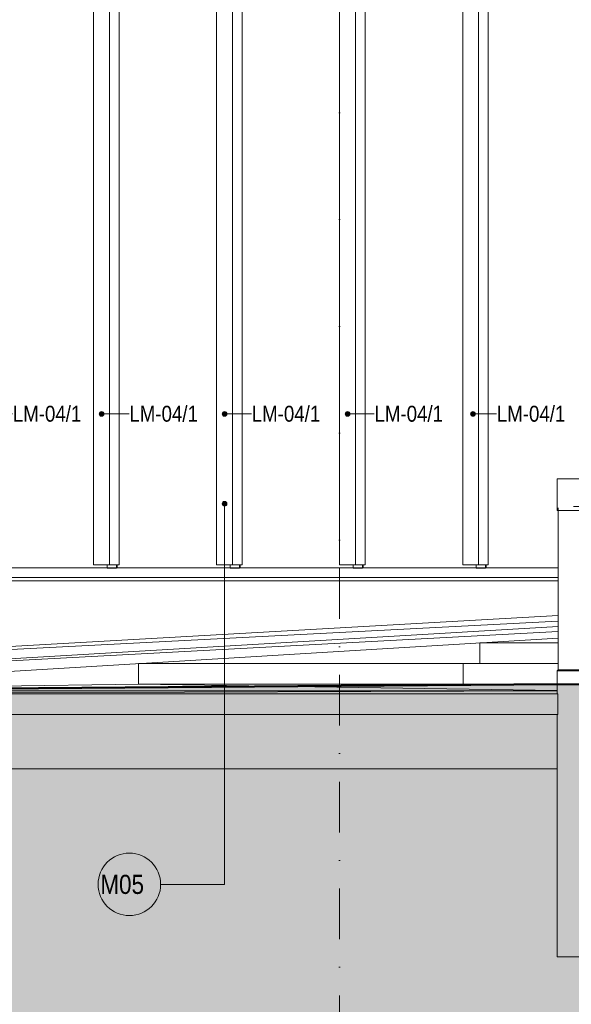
# Model space of a CAD drawing. Header units: millimetres. Extents: x -65 to 137875, y -1905 to 36930.
# Tile 20 of 151: x 28165 to 31629, y 9683 to 15863. Entities that reach past the tile are written whole.
import ezdxf
from ezdxf.enums import TextEntityAlignment as Align

# ---------------------------------------------------------------- set-up
doc = ezdxf.new("R2010")
doc.units = ezdxf.units.MM
doc.header["$MEASUREMENT"] = 0
doc.linetypes.add('Hidden Line', pattern=[317.5, 211.666667, -105.833333])
doc.linetypes.add('Punkt katkend', pattern=[670.277762, 317.5, -176.388889, 0, -176.388874])
for name, color, linetype in [('00 2D joon.AR', 7, 'Continuous'), ('00 Silt KLF.AR', 7, 'Continuous'), ('00 Silt sein.AR', 7, 'Continuous'), ('00 Teljed.AR', 7, 'Continuous'), ('1153 Tugimüürid.AS', 7, 'Continuous'), ('1232 Välisseinad.AR', 7, 'Continuous'), ('1245 Klaasfassaadid.AR', 7, 'Continuous'), ('1247 Lamellid.AR', 7, 'Continuous'), ('1253 Välistrepid ja -tasandid.AR', 7, 'Continuous')]:
    doc.layers.add(name, color=color, linetype=linetype)
doc.styles.add('GENERATED_STYLE_4', font='txt', dxfattribs={"width": 0.84})
doc.styles.add('GENERATED_STYLE_6', font='txt')

# ---------------------------------------------------------------- blocks, each defined once
blk = doc.blocks.new('Section Element_88_2', base_point=(-56954.2, 12361.4))
at = {"layer": '1247 Lamellid.AR', "color": 7, "linetype": 'Continuous', "lineweight": 13}
for p, q in [((28724.9, 17290.4), (28629.3, 17264.9)), ((28629.3, 12441.4), (28629.3, 17264.9)), ((28724.9, 17290.4), (28728.3, 17290.4)), ((28728.3, 17290.4), (28789.6, 17290.4)), ((28728.3, 12441.4), (28728.3, 17290.4)), ((28789.6, 12441.4), (28789.6, 17290.4)), ((28629.3, 12441.4), (28728.3, 12441.4)), ((28728.3, 12441.4), (28789.6, 12441.4))]:
    blk.add_line(p, q, dxfattribs=at)
blk = doc.blocks.new('Section Element_89_2', base_point=(-56954.2, 12361.4))
at = {"layer": '1247 Lamellid.AR', "color": 7, "linetype": 'Continuous', "lineweight": 13}
for p, q in [((29500, 17497.4), (29477.3, 17491.3)), ((29500, 17497.4), (29500.8, 17497.4)), ((29500.8, 17497.4), (29562, 17497.4)), ((29500.8, 12441.4), (29500.8, 17497.4)), ((29562, 12441.4), (29562, 17497.4)), ((29401.7, 12441.4), (29401.7, 17441.4)), ((29401.7, 12441.4), (29500.8, 12441.4)), ((29500.8, 12441.4), (29562, 12441.4))]:
    blk.add_line(p, q, dxfattribs=at)
blk = doc.blocks.new('Section Element_90_2', base_point=(-56954.2, 12361.4))
at = {"layer": '1247 Lamellid.AR', "color": 7, "linetype": 'Continuous', "lineweight": 13}
for p, q in [((30271.4, 17703.4), (30174.1, 17677.4)), ((30174.1, 12441.4), (30174.1, 17677.4)), ((30271.4, 17703.4), (30273.2, 17703.4)), ((30273.2, 17703.4), (30334.4, 17703.4)), ((30273.2, 12441.4), (30273.2, 17703.4)), ((30334.4, 12441.4), (30334.4, 17703.4)), ((30174.1, 12441.4), (30273.2, 12441.4)), ((30273.2, 12441.4), (30334.4, 12441.4))]:
    blk.add_line(p, q, dxfattribs=at)
blk = doc.blocks.new('Section Element_91_2', base_point=(-56954.2, 12361.4))
at = {"layer": '1247 Lamellid.AR', "color": 7, "linetype": 'Continuous', "lineweight": 13}
for p, q in [((31042.8, 17909.4), (31021.4, 17903.7)), ((31042.8, 17909.4), (31045.6, 17909.4)), ((31045.6, 17909.4), (31106.8, 17909.4)), ((31045.6, 12441.4), (31045.6, 17909.4)), ((31106.8, 12441.4), (31106.8, 17909.4)), ((30946.6, 12441.4), (30946.6, 17851.4)), ((30946.6, 12441.4), (31045.6, 12441.4)), ((31045.6, 12441.4), (31106.8, 12441.4))]:
    blk.add_line(p, q, dxfattribs=at)
blk = doc.blocks.new('Section Element_188_2', base_point=(-56954.2, 12361.4))
at = {"layer": '1245 Klaasfassaadid.AR', "color": 7, "linetype": 'Continuous', "lineweight": 13}
for p, q in [((28001, 12421.4), (27971.3, 12421.4)), ((28743.7, 12361.4), (27971.3, 12361.4)), ((28714, 12421.4), (28001, 12421.4)), ((28743.7, 12421.4), (28714, 12421.4))]:
    blk.add_line(p, q, dxfattribs=at)
blk = doc.blocks.new('Section Element_189_2', base_point=(-56954.2, 12361.4))
at = {"layer": '1245 Klaasfassaadid.AR', "color": 7, "linetype": 'Continuous', "lineweight": 13}
for p, q in [((28773.4, 12421.4), (28743.7, 12421.4)), ((29516.1, 12361.4), (28743.7, 12361.4)), ((29486.4, 12421.4), (28773.4, 12421.4)), ((29516.1, 12421.4), (29486.4, 12421.4))]:
    blk.add_line(p, q, dxfattribs=at)
blk = doc.blocks.new('Section Element_190_2', base_point=(-56954.2, 12361.4))
at = {"layer": '1245 Klaasfassaadid.AR', "color": 7, "linetype": 'Continuous', "lineweight": 13}
for p, q in [((29545.8, 12421.4), (29516.1, 12421.4)), ((30288.5, 12361.4), (29516.1, 12361.4)), ((30258.8, 12421.4), (29545.8, 12421.4)), ((30288.5, 12421.4), (30258.8, 12421.4))]:
    blk.add_line(p, q, dxfattribs=at)
blk = doc.blocks.new('Section Element_191_2', base_point=(-56954.2, 12361.4))
at = {"layer": '1245 Klaasfassaadid.AR', "color": 7, "linetype": 'Continuous', "lineweight": 13}
for p, q in [((30318.2, 12421.4), (30288.5, 12421.4)), ((31060.9, 12361.4), (30288.5, 12361.4)), ((31031.2, 12421.4), (30318.2, 12421.4)), ((31060.9, 12421.4), (31031.2, 12421.4))]:
    blk.add_line(p, q, dxfattribs=at)
blk = doc.blocks.new('Section Element_732_2', base_point=(-56954.2, 12361.4))
at = {"layer": '1245 Klaasfassaadid.AR', "color": 7, "linetype": 'Continuous', "lineweight": 13}
for p, q in [((31090.6, 12421.4), (31060.9, 12421.4)), ((31545.5, 12361.4), (31060.9, 12361.4)), ((31545.5, 12421.4), (31090.6, 12421.4))]:
    blk.add_line(p, q, dxfattribs=at)
blk = doc.blocks.new('Section Element_965_2', base_point=(-56954.2, 12361.4))
at = {"layer": '1232 Välisseinad.AR', "color": 7, "linetype": 'Continuous', "lineweight": 13}
blk.add_line((31540.2, 11161.4), (23952.4, 11161.4), dxfattribs=at)
blk = doc.blocks.new('Section Element_1177_2', base_point=(-56954.2, 12361.4))
at = {"layer": '1153 Tugimüürid.AS', "color": 7, "linetype": 'Continuous', "lineweight": 13}
for p, q in [((31540.2, 12981.4), (54709.5, 12981.4)), ((31540.2, 12981.4), (31540.2, 12781.4)), ((31540.2, 12781.4), (54709.5, 12781.4)), ((31545.5, 12781.4), (31545.5, 11781.4)), ((31545.5, 11781.4), (31540.2, 11776.6)), ((31540.2, 11776.6), (31540.2, 11631.5)), ((31540.2, 11776.6), (54709.5, 11776.6)), ((31545.5, 11781.4), (54709.5, 11781.4)), ((31540.2, 11501.4), (31540.2, 9981.4)), ((31540.2, 9981.4), (54519.4, 9981.4))]:
    blk.add_line(p, q, dxfattribs=at)
blk = doc.blocks.new('Section Element_1999_2', base_point=(-56954.2, 12361.4))
at = {"layer": '1253 Välistrepid ja -tasandid.AR', "color": 9, "linetype": 'Continuous', "lineweight": 13, "true_color": 0xbfc0be}
blk.add_line((31545.5, 12341.4), (23562.2, 12341.4), dxfattribs=at)
blk = doc.blocks.new('Section Element_2000_2', base_point=(-56954.2, 12361.4))
at = {"layer": '1253 Välistrepid ja -tasandid.AR', "color": 9, "linetype": 'Continuous', "lineweight": 13, "true_color": 0xbfc0be}
for p, q in [((31545.5, 12122.3), (24069.3, 11701.4)), ((24069.3, 11701.4), (31545.5, 12087.6))]:
    blk.add_line(p, q, dxfattribs=at)
blk = doc.blocks.new('Section Element_2002_2', base_point=(-56954.2, 12361.4))
at = {"layer": '1253 Välistrepid ja -tasandid.AR', "color": 9, "linetype": 'Continuous', "lineweight": 13, "true_color": 0xbfc0be}
for p, q in [((31540.2, 11651.3), (26082, 11631.4)), ((26082, 11501.4), (26082, 11631.4)), ((26082, 11631.4), (31544, 11631.4)), ((31544, 11631.4), (31544, 11501.4)), ((26082, 11501.4), (31544, 11501.4))]:
    blk.add_line(p, q, dxfattribs=at)
blk = doc.blocks.new('Section Element_2004_2', base_point=(-56954.2, 12361.4))
at = {"layer": '1253 Välistrepid ja -tasandid.AR', "color": 9, "linetype": 'Continuous', "lineweight": 13, "true_color": 0xbfc0be}
for p, q in [((31545.5, 12053.9), (25093.2, 11676.4)), ((25093.2, 11676.4), (31545.5, 12022.9)), ((26110.4, 11651.4), (31545.5, 11981.3)), ((31052.9, 11821.4), (31055.2, 11821.6)), ((28911, 11691.4), (28911.6, 11691.5))]:
    blk.add_line(p, q, dxfattribs=at)
blk = doc.blocks.new('Section Element_2006_2', base_point=(-56954.2, 12361.4))
at = {"layer": '1253 Välistrepid ja -tasandid.AR', "color": 9, "linetype": 'Continuous', "lineweight": 13, "true_color": 0xbfc0be}
for p, q in [((28911.6, 11691.5), (28911.6, 11821.4)), ((30949.6, 11821.4), (28911.6, 11821.4)), ((30949.6, 11691.4), (30949.6, 11821.4)), ((31545.5, 11821.4), (30949.6, 11821.4))]:
    blk.add_line(p, q, dxfattribs=at)
blk = doc.blocks.new('Section Element_2007_2', base_point=(-56954.2, 12361.4))
at = {"layer": '1253 Välistrepid ja -tasandid.AR', "color": 9, "linetype": 'Continuous', "lineweight": 13, "true_color": 0xbfc0be}
for p, q in [((31055.2, 11821.6), (31055.2, 11951.4)), ((31545.5, 11951.4), (31055.2, 11951.4)), ((31055.2, 11821.4), (31055.2, 11821.6))]:
    blk.add_line(p, q, dxfattribs=at)
blk = doc.blocks.new('Section Element_2008_2', base_point=(-56954.2, 12361.4))
at = {"layer": '1253 Välistrepid ja -tasandid.AR', "color": 9, "linetype": 'Continuous', "lineweight": 13, "true_color": 0xbfc0be}
for p, q in [((28911, 11691.4), (26110.3, 11651.4)), ((28911.6, 11691.4), (28911, 11691.4)), ((31540.2, 11691.4), (28911.6, 11691.4)), ((28911.6, 11691.4), (31540.2, 11651.8)), ((26082, 11631.4), (26082, 11631.4)), ((31540.2, 11651.4), (26110.3, 11651.4))]:
    blk.add_line(p, q, dxfattribs=at)
blk = doc.blocks.new('Section Element_2070_2', base_point=(-56954.2, 12361.4))
at = {"layer": '1245 Klaasfassaadid.AR', "color": 7, "linetype": 'Continuous', "lineweight": 13}
for p, q in [((31031.2, 12421.4), (31031.2, 12441.4)), ((31090.6, 12419.9), (31090.6, 12441.4)), ((31093.2, 12421.4), (31093.2, 12441.4)), ((31031.2, 12419.9), (31031.2, 12421.4)), ((31090.6, 12419.9), (31031.2, 12419.9))]:
    blk.add_line(p, q, dxfattribs=at)
blk = doc.blocks.new('Section Element_2071_2', base_point=(-56954.2, 12361.4))
at = {"layer": '1245 Klaasfassaadid.AR', "color": 7, "linetype": 'Continuous', "lineweight": 13}
for p, q in [((30258.8, 12421.4), (30258.8, 12441.4)), ((30318.2, 12419.9), (30318.2, 12441.4)), ((30320.8, 12421.4), (30320.8, 12441.4)), ((30258.8, 12419.9), (30258.8, 12421.4)), ((30318.2, 12419.9), (30258.8, 12419.9))]:
    blk.add_line(p, q, dxfattribs=at)
blk = doc.blocks.new('Section Element_2072_2', base_point=(-56954.2, 12361.4))
at = {"layer": '1245 Klaasfassaadid.AR', "color": 7, "linetype": 'Continuous', "lineweight": 13}
for p, q in [((29486.4, 12421.4), (29486.4, 12441.4)), ((29545.8, 12419.9), (29545.8, 12441.4)), ((29548.4, 12421.4), (29548.4, 12441.4)), ((29486.4, 12419.9), (29486.4, 12421.4)), ((29545.8, 12419.9), (29486.4, 12419.9))]:
    blk.add_line(p, q, dxfattribs=at)
blk = doc.blocks.new('Section Element_2073_2', base_point=(-56954.2, 12361.4))
at = {"layer": '1245 Klaasfassaadid.AR', "color": 7, "linetype": 'Continuous', "lineweight": 13}
for p, q in [((28714, 12421.4), (28714, 12441.4)), ((28773.4, 12419.9), (28773.4, 12441.4)), ((28776, 12421.4), (28776, 12441.4)), ((28714, 12419.9), (28714, 12421.4)), ((28773.4, 12419.9), (28714, 12419.9))]:
    blk.add_line(p, q, dxfattribs=at)
blk = doc.blocks.new('Label_9_2', base_point=(27906.1, 13388.4))
at = {"layer": '00 Silt KLF.AR', "linetype": 'Continuous', "lineweight": 13}
blk.add_hatch(color=5, dxfattribs=at).paths.add_polyline_path([(27891.1, 13388.4), (27892.2, 13382.6), (27895.5, 13377.8), (27900.3, 13374.5), (27906.1, 13373.4), (27911.8, 13374.5), (27916.7, 13377.8), (27919.9, 13382.6), (27921.1, 13388.4), (27919.9, 13394.1), (27916.7, 13399), (27911.8, 13402.2), (27906.1, 13403.4), (27900.3, 13402.2), (27895.5, 13399), (27892.2, 13394.1)])
at = {"layer": '00 Silt KLF.AR', "color": 5, "linetype": 'Continuous', "lineweight": 13}
for p, q in [((27921.1, 13388.4), (28022.6, 13388.4)), ((28022.6, 13388.4), (28119.6, 13388.4))]:
    blk.add_line(p, q, dxfattribs=at)
blk.add_circle((27906.1, 13388.4), 15, dxfattribs=at)
at = {"layer": '00 Silt KLF.AR', "color": 5, "lineweight": 13, "insert": (28358.1, 13439.7), "char_height": 100, "attachment_point": 2, "style": 'GENERATED_STYLE_4'}
blk.add_mtext('\\A1;{\\pqc;\\pt0,176000;\\fArial|b0|i0|c0|p34;LM-04/1\\fArial|b0|i0|c0|p34;\\A1{\\H.66x;\\S^  ;}\\fArial|b0|i0|c0|p34;\\fArial|b0|i0|c0|p34;\\A1{\\H.66x;\\S^  ;}\\fArial|b0|i0|c0|p34; \\fArial|b0|i0|c0|p34;\\fArial|b0|i0|c0|p34;\\fArial|b0|i0|c0|p34;\\fArial|b0|i0|c0|p34;\\fArial|b0|i0|c0|p34;\\fArial|b0|i0|c0|p34;\\fArial|b0|i0|c0|p34;\\fArial|b0|i0|c0|p34;\\fArial|b0|i0|c0|p34;\\fArial|b0|i0|c0|p34;\\fArial|b0|i0|c0|p34;\\fArial|b0|i0|c0|p34;\\fArial|b0|i0|c0|p34;\\fArial|b0|i0|c0|p34;\\fArial|b0|i0|c0|p34;\\fArial|b0|i0|c0|p34;\\fArial|b0|i0|c0|p34;\\fArial|b0|i0|c0|p34;\\fArial|b0|i0|c0|p34;\\fArial|b0|i0|c0|p34;\\fArial|b0|i0|c0|p34;\\fArial|b0|i0|c0|p34;\\fArial|b0|i0|c0|p34;\\fArial|b0|i0|c0|p34;\\fArial|b0|i0|c0|p34;\\fArial|b0|i0|c0|p34;\\fArial|b0|i0|c0|p34;\\fArial|b0|i0|c0|p34;\\fArial|b0|i0|c0|p34;\\fArial|b0|i0|c0|p34;\\fArial|b0|i0|c0|p34;\\fArial|b0|i0|c0|p34;\\fArial|b0|i0|c0|p34;\\fArial|b0|i0|c0|p34;\\fArial|b0|i0|c0|p34;\\fArial|b0|i0|c0|p34;\\fArial|b0|i0|c0|p34;\\fArial|b0|i0|c0|p34;\\fArial|b0|i0|c0|p34;\\fArial|b0|i0|c0|p34;\\fArial|b0|i0|c0|p34;\\fArial|b0|i0|c0|p34;\\fArial|b0|i0|c0|p34;}', dxfattribs=at)
blk = doc.blocks.new('Label_10_2', base_point=(28678.8, 13388.4))
at = {"layer": '00 Silt KLF.AR', "linetype": 'Continuous', "lineweight": 13}
blk.add_hatch(color=5, dxfattribs=at).paths.add_polyline_path([(28663.8, 13388.4), (28665, 13382.6), (28668.2, 13377.8), (28673.1, 13374.5), (28678.8, 13373.4), (28684.6, 13374.5), (28689.4, 13377.8), (28692.7, 13382.6), (28693.8, 13388.4), (28692.7, 13394.1), (28689.4, 13399), (28684.6, 13402.2), (28678.8, 13403.4), (28673.1, 13402.2), (28668.2, 13399), (28665, 13394.1)])
at = {"layer": '00 Silt KLF.AR', "color": 5, "linetype": 'Continuous', "lineweight": 13}
for p, q in [((28693.8, 13388.4), (28770.1, 13388.4)), ((28770.1, 13388.4), (28851.8, 13388.4))]:
    blk.add_line(p, q, dxfattribs=at)
blk.add_circle((28678.8, 13388.4), 15, dxfattribs=at)
at = {"layer": '00 Silt KLF.AR', "color": 5, "lineweight": 13, "insert": (29090.3, 13439.7), "char_height": 100, "attachment_point": 2, "style": 'GENERATED_STYLE_4'}
blk.add_mtext('\\A1;{\\pqc;\\pt0,176000;\\fArial|b0|i0|c0|p34;LM-04/1\\fArial|b0|i0|c0|p34;\\A1{\\H.66x;\\S^  ;}\\fArial|b0|i0|c0|p34;\\fArial|b0|i0|c0|p34;\\A1{\\H.66x;\\S^  ;}\\fArial|b0|i0|c0|p34; \\fArial|b0|i0|c0|p34;\\fArial|b0|i0|c0|p34;\\fArial|b0|i0|c0|p34;\\fArial|b0|i0|c0|p34;\\fArial|b0|i0|c0|p34;\\fArial|b0|i0|c0|p34;\\fArial|b0|i0|c0|p34;\\fArial|b0|i0|c0|p34;\\fArial|b0|i0|c0|p34;\\fArial|b0|i0|c0|p34;\\fArial|b0|i0|c0|p34;\\fArial|b0|i0|c0|p34;\\fArial|b0|i0|c0|p34;\\fArial|b0|i0|c0|p34;\\fArial|b0|i0|c0|p34;\\fArial|b0|i0|c0|p34;\\fArial|b0|i0|c0|p34;\\fArial|b0|i0|c0|p34;\\fArial|b0|i0|c0|p34;\\fArial|b0|i0|c0|p34;\\fArial|b0|i0|c0|p34;\\fArial|b0|i0|c0|p34;\\fArial|b0|i0|c0|p34;\\fArial|b0|i0|c0|p34;\\fArial|b0|i0|c0|p34;\\fArial|b0|i0|c0|p34;\\fArial|b0|i0|c0|p34;\\fArial|b0|i0|c0|p34;\\fArial|b0|i0|c0|p34;\\fArial|b0|i0|c0|p34;\\fArial|b0|i0|c0|p34;\\fArial|b0|i0|c0|p34;\\fArial|b0|i0|c0|p34;\\fArial|b0|i0|c0|p34;\\fArial|b0|i0|c0|p34;\\fArial|b0|i0|c0|p34;\\fArial|b0|i0|c0|p34;\\fArial|b0|i0|c0|p34;\\fArial|b0|i0|c0|p34;\\fArial|b0|i0|c0|p34;\\fArial|b0|i0|c0|p34;\\fArial|b0|i0|c0|p34;\\fArial|b0|i0|c0|p34;}', dxfattribs=at)
blk = doc.blocks.new('Label_11_2', base_point=(29451.2, 13388.4))
at = {"layer": '00 Silt KLF.AR', "linetype": 'Continuous', "lineweight": 13}
blk.add_hatch(color=5, dxfattribs=at).paths.add_polyline_path([(29436.2, 13388.4), (29437.4, 13382.6), (29440.6, 13377.8), (29445.5, 13374.5), (29451.2, 13373.4), (29457, 13374.5), (29461.8, 13377.8), (29465.1, 13382.6), (29466.2, 13388.4), (29465.1, 13394.1), (29461.8, 13399), (29457, 13402.2), (29451.2, 13403.4), (29445.5, 13402.2), (29440.6, 13399), (29437.4, 13394.1)])
at = {"layer": '00 Silt KLF.AR', "color": 5, "linetype": 'Continuous', "lineweight": 13}
for p, q in [((29466.2, 13388.4), (29522.6, 13388.4)), ((29522.6, 13388.4), (29620.1, 13388.4))]:
    blk.add_line(p, q, dxfattribs=at)
blk.add_circle((29451.2, 13388.4), 15, dxfattribs=at)
at = {"layer": '00 Silt KLF.AR', "color": 5, "lineweight": 13, "insert": (29858.5, 13439.7), "char_height": 100, "attachment_point": 2, "style": 'GENERATED_STYLE_4'}
blk.add_mtext('\\A1;{\\pqc;\\pt0,176000;\\fArial|b0|i0|c0|p34;LM-04/1\\fArial|b0|i0|c0|p34;\\A1{\\H.66x;\\S^  ;}\\fArial|b0|i0|c0|p34;\\fArial|b0|i0|c0|p34;\\A1{\\H.66x;\\S^  ;}\\fArial|b0|i0|c0|p34; \\fArial|b0|i0|c0|p34;\\fArial|b0|i0|c0|p34;\\fArial|b0|i0|c0|p34;\\fArial|b0|i0|c0|p34;\\fArial|b0|i0|c0|p34;\\fArial|b0|i0|c0|p34;\\fArial|b0|i0|c0|p34;\\fArial|b0|i0|c0|p34;\\fArial|b0|i0|c0|p34;\\fArial|b0|i0|c0|p34;\\fArial|b0|i0|c0|p34;\\fArial|b0|i0|c0|p34;\\fArial|b0|i0|c0|p34;\\fArial|b0|i0|c0|p34;\\fArial|b0|i0|c0|p34;\\fArial|b0|i0|c0|p34;\\fArial|b0|i0|c0|p34;\\fArial|b0|i0|c0|p34;\\fArial|b0|i0|c0|p34;\\fArial|b0|i0|c0|p34;\\fArial|b0|i0|c0|p34;\\fArial|b0|i0|c0|p34;\\fArial|b0|i0|c0|p34;\\fArial|b0|i0|c0|p34;\\fArial|b0|i0|c0|p34;\\fArial|b0|i0|c0|p34;\\fArial|b0|i0|c0|p34;\\fArial|b0|i0|c0|p34;\\fArial|b0|i0|c0|p34;\\fArial|b0|i0|c0|p34;\\fArial|b0|i0|c0|p34;\\fArial|b0|i0|c0|p34;\\fArial|b0|i0|c0|p34;\\fArial|b0|i0|c0|p34;\\fArial|b0|i0|c0|p34;\\fArial|b0|i0|c0|p34;\\fArial|b0|i0|c0|p34;\\fArial|b0|i0|c0|p34;\\fArial|b0|i0|c0|p34;\\fArial|b0|i0|c0|p34;\\fArial|b0|i0|c0|p34;\\fArial|b0|i0|c0|p34;\\fArial|b0|i0|c0|p34;}', dxfattribs=at)
blk = doc.blocks.new('Label_12_2', base_point=(30223.6, 13388.4))
at = {"layer": '00 Silt KLF.AR', "linetype": 'Continuous', "lineweight": 13}
blk.add_hatch(color=5, dxfattribs=at).paths.add_polyline_path([(30208.6, 13388.4), (30209.8, 13382.6), (30213, 13377.8), (30217.9, 13374.5), (30223.6, 13373.4), (30229.4, 13374.5), (30234.3, 13377.8), (30237.5, 13382.6), (30238.6, 13388.4), (30237.5, 13394.1), (30234.3, 13399), (30229.4, 13402.2), (30223.6, 13403.4), (30217.9, 13402.2), (30213, 13399), (30209.8, 13394.1)])
at = {"layer": '00 Silt KLF.AR', "color": 5, "linetype": 'Continuous', "lineweight": 13}
for p, q in [((30238.6, 13388.4), (30303.8, 13388.4)), ((30303.8, 13388.4), (30391.1, 13388.4))]:
    blk.add_line(p, q, dxfattribs=at)
blk.add_circle((30223.6, 13388.4), 15, dxfattribs=at)
at = {"layer": '00 Silt KLF.AR', "color": 5, "lineweight": 13, "insert": (30629.5, 13439.7), "char_height": 100, "attachment_point": 2, "style": 'GENERATED_STYLE_4'}
blk.add_mtext('\\A1;{\\pqc;\\pt0,176000;\\fArial|b0|i0|c0|p34;LM-04/1\\fArial|b0|i0|c0|p34;\\A1{\\H.66x;\\S^  ;}\\fArial|b0|i0|c0|p34;\\fArial|b0|i0|c0|p34;\\A1{\\H.66x;\\S^  ;}\\fArial|b0|i0|c0|p34; \\fArial|b0|i0|c0|p34;\\fArial|b0|i0|c0|p34;\\fArial|b0|i0|c0|p34;\\fArial|b0|i0|c0|p34;\\fArial|b0|i0|c0|p34;\\fArial|b0|i0|c0|p34;\\fArial|b0|i0|c0|p34;\\fArial|b0|i0|c0|p34;\\fArial|b0|i0|c0|p34;\\fArial|b0|i0|c0|p34;\\fArial|b0|i0|c0|p34;\\fArial|b0|i0|c0|p34;\\fArial|b0|i0|c0|p34;\\fArial|b0|i0|c0|p34;\\fArial|b0|i0|c0|p34;\\fArial|b0|i0|c0|p34;\\fArial|b0|i0|c0|p34;\\fArial|b0|i0|c0|p34;\\fArial|b0|i0|c0|p34;\\fArial|b0|i0|c0|p34;\\fArial|b0|i0|c0|p34;\\fArial|b0|i0|c0|p34;\\fArial|b0|i0|c0|p34;\\fArial|b0|i0|c0|p34;\\fArial|b0|i0|c0|p34;\\fArial|b0|i0|c0|p34;\\fArial|b0|i0|c0|p34;\\fArial|b0|i0|c0|p34;\\fArial|b0|i0|c0|p34;\\fArial|b0|i0|c0|p34;\\fArial|b0|i0|c0|p34;\\fArial|b0|i0|c0|p34;\\fArial|b0|i0|c0|p34;\\fArial|b0|i0|c0|p34;\\fArial|b0|i0|c0|p34;\\fArial|b0|i0|c0|p34;\\fArial|b0|i0|c0|p34;\\fArial|b0|i0|c0|p34;\\fArial|b0|i0|c0|p34;\\fArial|b0|i0|c0|p34;\\fArial|b0|i0|c0|p34;\\fArial|b0|i0|c0|p34;\\fArial|b0|i0|c0|p34;}', dxfattribs=at)
blk = doc.blocks.new('Label_13_2', base_point=(31011.1, 13388.4))
at = {"layer": '00 Silt KLF.AR', "linetype": 'Continuous', "lineweight": 13}
blk.add_hatch(color=5, dxfattribs=at).paths.add_polyline_path([(30996.1, 13388.4), (30997.2, 13382.6), (31000.5, 13377.8), (31005.4, 13374.5), (31011.1, 13373.4), (31016.8, 13374.5), (31021.7, 13377.8), (31025, 13382.6), (31026.1, 13388.4), (31025, 13394.1), (31021.7, 13399), (31016.8, 13402.2), (31011.1, 13403.4), (31005.4, 13402.2), (31000.5, 13399), (30997.2, 13394.1)])
at = {"layer": '00 Silt KLF.AR', "color": 5, "linetype": 'Continuous', "lineweight": 13}
for p, q in [((31026.1, 13388.4), (31087.1, 13388.4)), ((31087.1, 13388.4), (31159.3, 13388.4))]:
    blk.add_line(p, q, dxfattribs=at)
blk.add_circle((31011.1, 13388.4), 15, dxfattribs=at)
at = {"layer": '00 Silt KLF.AR', "color": 5, "lineweight": 13, "insert": (31397.7, 13439.7), "char_height": 100, "attachment_point": 2, "style": 'GENERATED_STYLE_4'}
blk.add_mtext('\\A1;{\\pqc;\\pt0,176000;\\fArial|b0|i0|c0|p34;LM-04/1\\fArial|b0|i0|c0|p34;\\A1{\\H.66x;\\S^  ;}\\fArial|b0|i0|c0|p34;\\fArial|b0|i0|c0|p34;\\A1{\\H.66x;\\S^  ;}\\fArial|b0|i0|c0|p34; \\fArial|b0|i0|c0|p34;\\fArial|b0|i0|c0|p34;\\fArial|b0|i0|c0|p34;\\fArial|b0|i0|c0|p34;\\fArial|b0|i0|c0|p34;\\fArial|b0|i0|c0|p34;\\fArial|b0|i0|c0|p34;\\fArial|b0|i0|c0|p34;\\fArial|b0|i0|c0|p34;\\fArial|b0|i0|c0|p34;\\fArial|b0|i0|c0|p34;\\fArial|b0|i0|c0|p34;\\fArial|b0|i0|c0|p34;\\fArial|b0|i0|c0|p34;\\fArial|b0|i0|c0|p34;\\fArial|b0|i0|c0|p34;\\fArial|b0|i0|c0|p34;\\fArial|b0|i0|c0|p34;\\fArial|b0|i0|c0|p34;\\fArial|b0|i0|c0|p34;\\fArial|b0|i0|c0|p34;\\fArial|b0|i0|c0|p34;\\fArial|b0|i0|c0|p34;\\fArial|b0|i0|c0|p34;\\fArial|b0|i0|c0|p34;\\fArial|b0|i0|c0|p34;\\fArial|b0|i0|c0|p34;\\fArial|b0|i0|c0|p34;\\fArial|b0|i0|c0|p34;\\fArial|b0|i0|c0|p34;\\fArial|b0|i0|c0|p34;\\fArial|b0|i0|c0|p34;\\fArial|b0|i0|c0|p34;\\fArial|b0|i0|c0|p34;\\fArial|b0|i0|c0|p34;\\fArial|b0|i0|c0|p34;\\fArial|b0|i0|c0|p34;\\fArial|b0|i0|c0|p34;\\fArial|b0|i0|c0|p34;\\fArial|b0|i0|c0|p34;\\fArial|b0|i0|c0|p34;\\fArial|b0|i0|c0|p34;\\fArial|b0|i0|c0|p34;}', dxfattribs=at)
blk = doc.blocks.new('Label_85_2', base_point=(29451.2, 12824.6))
at = {"layer": '00 Silt sein.AR', "linetype": 'Continuous', "lineweight": 0, "true_color": 0x000000}
blk.add_hatch(color=178, dxfattribs=at).paths.add_polyline_path([(29436.2, 12824.6), (29437.4, 12818.8), (29440.6, 12814), (29445.5, 12810.7), (29451.2, 12809.6), (29457, 12810.7), (29461.8, 12814), (29465.1, 12818.8), (29466.2, 12824.6), (29465.1, 12830.3), (29461.8, 12835.2), (29457, 12838.4), (29451.2, 12839.6), (29445.5, 12838.4), (29440.6, 12835.2), (29437.4, 12830.3)])
at = {"layer": '00 Silt sein.AR', "color": 7, "linetype": 'Continuous', "lineweight": 13}
for p, q in [((29451.2, 12809.6), (29451.2, 10435.7)), ((29451.2, 10435.7), (29050, 10435.7))]:
    blk.add_line(p, q, dxfattribs=at)
at = {"layer": '00 Silt sein.AR', "color": 7, "linetype": 'Continuous', "lineweight": 13, "flags": 128}
blk.add_lwpolyline([(29050, 10435.7, 1), (28657.5, 10435.7, 1)], format="xyb", close=True, dxfattribs=at)
at = {"layer": '00 Silt sein.AR', "color": 7, "linetype": 'Continuous', "lineweight": 13}
blk.add_circle((29451.2, 12824.6), 15, dxfattribs=at)
at = {"layer": '00 Silt sein.AR', "color": 7, "lineweight": 13, "insert": (28853.8, 10495.7), "char_height": 120, "attachment_point": 2, "style": 'GENERATED_STYLE_4'}
blk.add_mtext('\\A1;{\\pqc;\\pt0,20000;\\fArial|b0|i0|c0|p34;M05 \\fArial|b0|i0|c0|p34;\\A1{\\H.66x;\\S^  ;}\\fArial|b0|i0|c0|p34;\\fArial|b0|i0|c0|p34;\\A1{\\H.66x;\\S^  ;}\\fArial|b0|i0|c0|p34;\\fArial|b0|i0|c0|p34;\\fArial|b0|i0|c0|p34;\\fArial|b0|i0|c0|p34;\\fArial|b0|i0|c0|p34;\\fArial|b0|i0|c0|p34;\\fArial|b0|i0|c0|p34;\\fArial|b0|i0|c0|p34;\\fArial|b0|i0|c0|p34;\\fArial|b0|i0|c0|p34;\\fArial|b0|i0|c0|p34;\\fArial|b0|i0|c0|p34;\\fArial|b0|i0|c0|p34;\\fArial|b0|i0|c0|p34;\\fArial|b0|i0|c0|p34;\\fArial|b0|i0|c0|p34;\\fArial|b0|i0|c0|p34;\\fArial|b0|i0|c0|p34;\\fArial|b0|i0|c0|p34;\\fArial|b0|i0|c0|p34;\\fArial|b0|i0|c0|p34;\\fArial|b0|i0|c0|p34;\\fArial|b0|i0|c0|p34;\\fArial|b0|i0|c0|p34;\\fArial|b0|i0|c0|p34;\\fArial|b0|i0|c0|p34;\\fArial|b0|i0|c0|p34;\\fArial|b0|i0|c0|p34;\\fArial|b0|i0|c0|p34;\\fArial|b0|i0|c0|p34;\\fArial|b0|i0|c0|p34;\\fArial|b0|i0|c0|p34;\\fArial|b0|i0|c0|p34;\\fArial|b0|i0|c0|p34;\\fArial|b0|i0|c0|p34;\\fArial|b0|i0|c0|p34;\\fArial|b0|i0|c0|p34;\\fArial|b0|i0|c0|p34;\\fArial|b0|i0|c0|p34;\\fArial|b0|i0|c0|p34;\\fArial|b0|i0|c0|p34;\\fArial|b0|i0|c0|p34;\\fArial|b0|i0|c0|p34;\\fArial|b0|i0|c0|p34;}', dxfattribs=at)
blk = doc.blocks.new('Standard grid marker[9]_2', base_point=(30172.2, 32361.4))
at = {"layer": '00 Teljed.AR', "color": 252, "linetype": 'Punkt katkend', "lineweight": 13, "true_color": 0x8c8d8c}
blk.add_line((30172.2, 31861.4), (30172.2, 7361.4), dxfattribs=at)
at = {"layer": '00 Teljed.AR', "color": 252, "lineweight": 13, "true_color": 0x8c8d8c, "style": 'GENERATED_STYLE_6'}
for tag, p in [('AC_MarkerText_1_0', (30172.2, 32661.4)), ('AC_MarkerText_1_1', (30172.2, 6761.4))]:
    blk.add_attdef(tag, text='', height=200, rotation=360, dxfattribs=at).set_placement(p, align=Align.TOP_CENTER)

msp = doc.modelspace()

# ---------------------------------------------------------------- hatches: boundary and pattern name
at = {"layer": '00 2D joon.AR', "linetype": 'Continuous', "lineweight": 13}
msp.add_hatch(color=255, dxfattribs=at).paths.add_polyline_path([(12812.2, 11800.7), (21166.9, 11821.4), (22507.1, 11821.4), (22263.7, 11701.4), (21689.7, 11641.4), (26110.3, 11651.4), (31540.2, 11691.4), (54714.8, 11421.5), (83163.8, 11360), (84358.5, 11357.1), (84558.5, 11351.7), (89443.5, 11314.3), (89443.5, 1890.1), (12810.5, 1890.1)])

# ---------------------------------------------------------------- linework, layer by layer
at = {"layer": '00 2D joon.AR', "color": 41, "linetype": 'Hidden Line', "lineweight": 13, "true_color": 0xffeda8, "flags": 128}
msp.add_lwpolyline([(54714.6, 12808), (31545.5, 12808), (31545.5, 12781.4), (54714.6, 12781.4)], dxfattribs=at)
at = {"layer": '00 2D joon.AR', "color": 7, "linetype": 'Continuous', "lineweight": 50, "flags": 128}
msp.add_lwpolyline([(12812.2, 11800.7), (21166.9, 11821.4), (22507.1, 11821.4), (22263.7, 11701.4), (21689.7, 11641.4), (26110.3, 11651.4), (31540.2, 11691.4), (54714.8, 11421.5), (83163.8, 11360), (84358.5, 11357.1), (84558.5, 11351.7), (89443.5, 11314.3), (89443.5, 1890.1), (12810.5, 1890.1)], close=True, dxfattribs=at)

# ---------------------------------------------------------------- block references
at = {"layer": '00 Silt KLF.AR', "color": 5, "linetype": 'Continuous', "lineweight": 13}
for name, p in [('Label_9_2', (27906.1, 13388.4)), ('Label_10_2', (28678.8, 13388.4)), ('Label_11_2', (29451.2, 13388.4)), ('Label_12_2', (30223.6, 13388.4)), ('Label_13_2', (31011.1, 13388.4))]:
    msp.add_blockref(name, p, dxfattribs=at)
at = {"layer": '00 Silt sein.AR', "color": 7, "linetype": 'Continuous', "lineweight": 13}
msp.add_blockref('Label_85_2', (29451.2, 12824.6), dxfattribs=at)
at = {"layer": '00 Teljed.AR', "color": 7, "linetype": 'Continuous', "lineweight": 13}
msp.add_blockref('Standard grid marker[9]_2', (30172.2, 32361.4), dxfattribs=at)
at = {"layer": '1153 Tugimüürid.AS', "lineweight": 0}
msp.add_blockref('Section Element_1177_2', (-56954.2, 12361.4), dxfattribs=at)
at = {"layer": '1232 Välisseinad.AR', "lineweight": 0}
msp.add_blockref('Section Element_965_2', (-56954.2, 12361.4), dxfattribs=at)
at = {"layer": '1245 Klaasfassaadid.AR', "lineweight": 0}
for name in ['Section Element_2073_2', 'Section Element_2072_2', 'Section Element_2071_2', 'Section Element_2070_2', 'Section Element_188_2', 'Section Element_189_2', 'Section Element_190_2', 'Section Element_191_2', 'Section Element_732_2']:
    msp.add_blockref(name, (-56954.2, 12361.4), dxfattribs=at)
at = {"layer": '1247 Lamellid.AR', "lineweight": 0}
for name in ['Section Element_91_2', 'Section Element_90_2', 'Section Element_89_2', 'Section Element_88_2']:
    msp.add_blockref(name, (-56954.2, 12361.4), dxfattribs=at)
at = {"layer": '1253 Välistrepid ja -tasandid.AR', "lineweight": 0}
for name in ['Section Element_1999_2', 'Section Element_2000_2', 'Section Element_2004_2', 'Section Element_2007_2', 'Section Element_2006_2', 'Section Element_2008_2', 'Section Element_2002_2']:
    msp.add_blockref(name, (-56954.2, 12361.4), dxfattribs=at)

doc.saveas('drawing.dxf')
